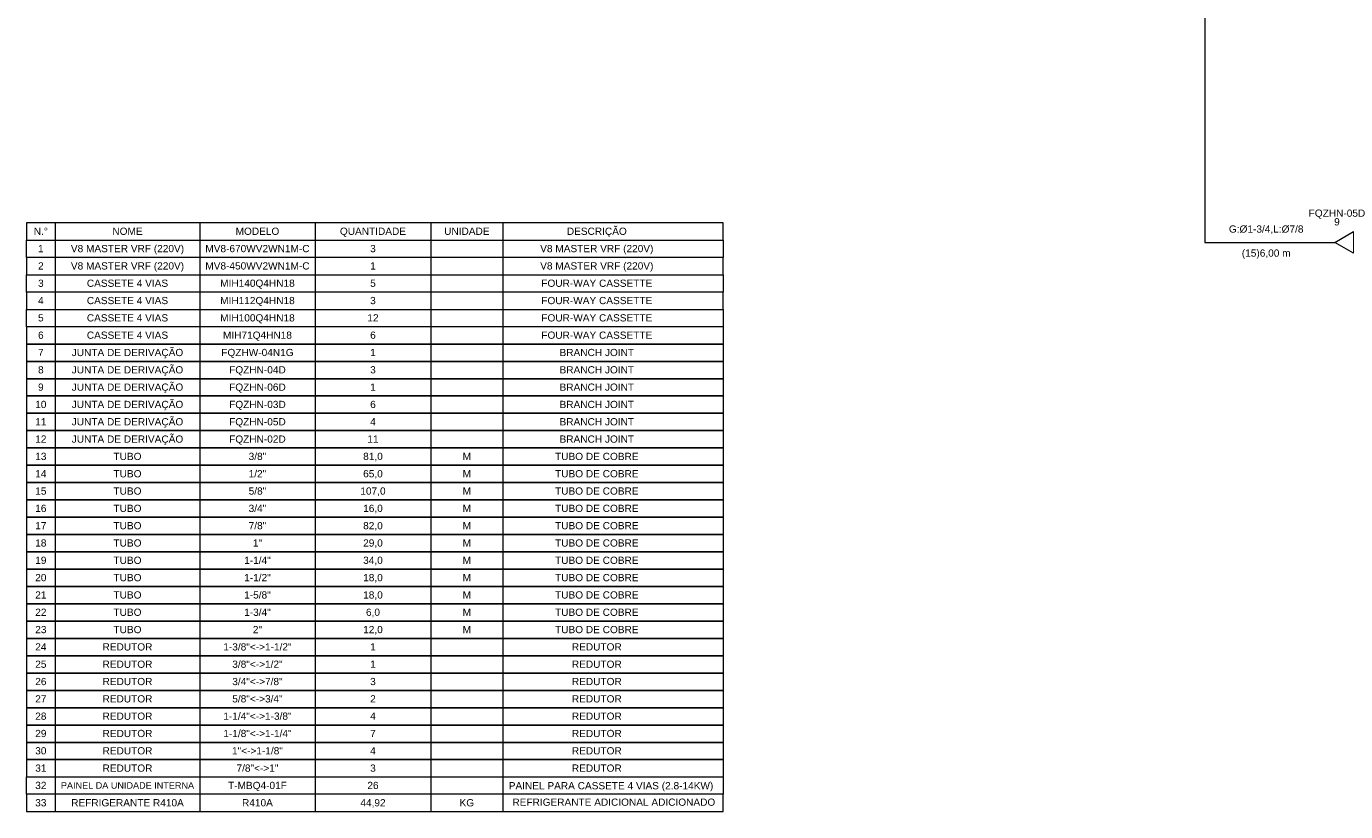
# Model space of a CAD drawing. Header units: millimetres. Extents: x -11664 to 30758, y -32204 to 1096.
# Tile 1 of 15: x -10121 to 8150, y -20669 to -9786. Entities that reach past the tile are written whole.
import ezdxf

# ---------------------------------------------------------------- set-up
doc = ezdxf.new("R2010")
doc.units = ezdxf.units.MM
for name, color, linetype, lineweight in [('CONDENSADORA_PAVIMENTO_SUPERIOR_dwg', 8, 'Continuous', 18), ('EQUIPMENT', 7, 'Continuous', 18), ('PIPE_VRF', 7, 'Continuous', 18), ('TABLE_CONTENT', 7, 'Continuous', 18), ('TABLE_LINE', 7, 'Continuous', 18)]:
    doc.layers.add(name, color=color, linetype=linetype, lineweight=lineweight)
doc.styles.add('Arial', font='arial.ttf', dxfattribs={"height": 100})
doc.styles.add('Arial_1', font='arial.ttf', dxfattribs={"height": 90})

# ---------------------------------------------------------------- blocks, each defined once
blk = doc.blocks.new('CONDENSADORA_PAVIMENTO_SUPERIOR_dwg__U26-1129966-15 - FLUXOGRAMA PAVIMENTO SUPERIOR')
at = {"layer": 'EQUIPMENT'}
for p, q in [((7900, -12780), (8000, -12780)), ((8260, -12780), (8400, -12780)), ((8260, -12870), (8400, -12870))]:
    blk.add_line(p, q, dxfattribs=at)
at = {"layer": 'EQUIPMENT', "flags": 128}
blk.add_lwpolyline([(8260, -12630), (8260, -12930), (8000, -12780)], close=True, dxfattribs=at)
at = {"layer": 'EQUIPMENT', "char_height": 100, "attachment_point": 2, "line_spacing_factor": 0.941778, "style": 'Arial'}
for s, insert, width in [('FQZHN-05D', (8030, -12325), 934.12), ('9', (8030, -12445), 93.04)]:
    blk.add_mtext(s, dxfattribs=dict(at, insert=insert, width=width))
blk = doc.blocks.new('CONDENSADORA_PAVIMENTO_SUPERIOR_dwg-1129951-15 - FLUXOGRAMA PAVIMENTO SUPERIOR')
at = {"layer": 'PIPE_VRF', "flags": 128}
blk.add_lwpolyline([(6000, -2070), (6200, -2070), (6200, -12780), (7900, -12780)], dxfattribs=at)
at = {"layer": 'TABLE_LINE'}
blk.add_line((-9669, -20189), (-469, -20189), dxfattribs=at)
at = {"layer": 'TABLE_LINE', "flags": 128}
for points in [[(-921, -13949), (-10121, -13949), (-10121, -13709), (-469, -13709), (-469, -13469), (-10121, -13469), (-10121, -13229), (-469, -13229), (-469, -12989), (-10121, -12989), (-10121, -12749), (-469, -12749), (-469, -12509), (-10121, -12509), (-10121, -12749), (-469, -12749), (-469, -12989), (-10121, -12989), (-10121, -13229), (-469, -13229), (-469, -13469)], [(-9721, -12509), (-9721, -12749), (-9721, -12989), (-9721, -13229), (-9721, -13469), (-9721, -13709), (-9721, -13949), (-9721, -14189), (-9721, -14429), (-9721, -14669), (-9721, -14909), (-9721, -15149), (-9721, -15389), (-9721, -15629), (-9721, -15869), (-9721, -16109), (-9721, -16349), (-9721, -16589), (-9721, -16829), (-9721, -17069), (-9721, -17309), (-9721, -17549), (-9721, -17789), (-9721, -18029), (-9721, -18269), (-9721, -18509), (-9721, -18749), (-9721, -18989), (-9721, -19229), (-9721, -19469), (-9721, -19709), (-9721, -19949), (-9721, -20189), (-9721, -20429), (-9721, -20669)], [(-7721, -12509), (-7721, -12749), (-7721, -12989), (-7721, -13229), (-7721, -13469), (-7721, -13709), (-7721, -13949), (-7721, -14189), (-7721, -14429), (-7721, -14669), (-7721, -14909), (-7721, -15149), (-7721, -15389), (-7721, -15629), (-7721, -15869), (-7721, -16109), (-7721, -16349), (-7721, -16589), (-7721, -16829), (-7721, -17069), (-7721, -17309), (-7721, -17549), (-7721, -17789), (-7721, -18029), (-7721, -18269), (-7721, -18509), (-7721, -18749), (-7721, -18989), (-7721, -19229), (-7721, -19469), (-7721, -19709), (-7721, -19949), (-7721, -20189), (-7721, -20429), (-7721, -20669)], [(-6121, -12509), (-6121, -12749), (-6121, -12989), (-6121, -13229), (-6121, -13469), (-6121, -13709), (-6121, -13949), (-6121, -14189), (-6121, -14429), (-6121, -14669), (-6121, -14909), (-6121, -15149), (-6121, -15389), (-6121, -15629), (-6121, -15869), (-6121, -16109), (-6121, -16349), (-6121, -16589), (-6121, -16829), (-6121, -17069), (-6121, -17309), (-6121, -17549), (-6121, -17789), (-6121, -18029), (-6121, -18269), (-6121, -18509), (-6121, -18749), (-6121, -18989), (-6121, -19229), (-6121, -19469), (-6121, -19709), (-6121, -19949), (-6121, -20189), (-6121, -20429), (-6121, -20669)], [(-4521, -12509), (-4521, -12749), (-4521, -12989), (-4521, -13229), (-4521, -13469), (-4521, -13709), (-4521, -13949), (-4521, -14189), (-4521, -14429), (-4521, -14669), (-4521, -14909), (-4521, -15149), (-4521, -15389), (-4521, -15629), (-4521, -15869), (-4521, -16109), (-4521, -16349), (-4521, -16589), (-4521, -16829), (-4521, -17069), (-4521, -17309), (-4521, -17549), (-4521, -17789), (-4521, -18029), (-4521, -18269), (-4521, -18509), (-4521, -18749), (-4521, -18989), (-4521, -19229), (-4521, -19469), (-4521, -19709), (-4521, -19949), (-4521, -20189), (-4521, -20429), (-4521, -20669)], [(-3521, -12509), (-3521, -12749), (-3521, -12989), (-3521, -13229), (-3521, -13469), (-3521, -13709), (-3521, -13949), (-3521, -14189), (-3521, -14429), (-3521, -14669), (-3521, -14909), (-3521, -15149), (-3521, -15389), (-3521, -15629), (-3521, -15869), (-3521, -16109), (-3521, -16349), (-3521, -16589), (-3521, -16829), (-3521, -17069), (-3521, -17309), (-3521, -17549), (-3521, -17789), (-3521, -18029), (-3521, -18269), (-3521, -18509), (-3521, -18749), (-3521, -18989), (-3521, -19229), (-3521, -19469), (-3521, -19709), (-3521, -19949), (-3521, -20189), (-3521, -20429), (-3521, -20669)], [(-469, -13469), (-10121, -13469), (-10121, -13709), (-469, -13709), (-469, -13949), (-469, -14189)], [(-469, -13949), (-10121, -13949), (-10121, -14189), (-469, -14189), (-469, -14429), (-469, -14669), (-10121, -14669), (-10121, -14909), (-469, -14909), (-469, -15149)], [(-469, -14189), (-10121, -14189), (-10121, -14429), (-469, -14429)], [(-469, -14429), (-10121, -14429), (-10121, -14669), (-469, -14669), (-469, -14909)], [(-469, -14909), (-10121, -14909), (-10121, -15149), (-469, -15149), (-469, -15389)], [(-469, -15149), (-10121, -15149), (-10121, -15389), (-469, -15389), (-469, -15629)], [(-469, -15389), (-10121, -15389), (-10121, -15629), (-469, -15629), (-469, -15869)], [(-469, -15629), (-10121, -15629), (-10121, -15869), (-469, -15869), (-469, -16109)], [(-469, -15869), (-10121, -15869), (-10121, -16109), (-469, -16109), (-469, -16349)], [(-469, -16109), (-10121, -16109), (-10121, -16349), (-469, -16349), (-469, -16589)], [(-469, -16349), (-10121, -16349), (-10121, -16589), (-469, -16589), (-469, -16829)], [(-469, -16589), (-10121, -16589), (-10121, -16829), (-469, -16829), (-469, -17069)], [(-469, -16829), (-10121, -16829), (-10121, -17069), (-469, -17069), (-469, -17309)], [(-469, -17069), (-10121, -17069), (-10121, -17309), (-469, -17309), (-469, -17549), (-469, -17789)], [(-469, -17309), (-10121, -17309), (-10121, -17549), (-469, -17549)], [(-469, -17549), (-10121, -17549), (-10121, -17789), (-469, -17789), (-469, -18029)], [(-469, -17789), (-10121, -17789), (-10121, -18029), (-469, -18029), (-469, -18269)], [(-469, -18029), (-10121, -18029), (-10121, -18269), (-469, -18269), (-469, -18509)], [(-469, -18269), (-10121, -18269), (-10121, -18509), (-469, -18509), (-469, -18749)], [(-469, -18509), (-10121, -18509), (-10121, -18749), (-469, -18749), (-469, -18989)], [(-469, -18749), (-10121, -18749), (-10121, -18989), (-469, -18989), (-469, -19229)], [(-469, -18989), (-10121, -18989), (-10121, -19229), (-469, -19229), (-469, -19469)], [(-469, -19229), (-10121, -19229), (-10121, -19469), (-469, -19469), (-469, -19709)], [(-469, -19469), (-10121, -19469), (-10121, -19709), (-469, -19709), (-469, -19949)], [(-469, -19709), (-10121, -19709), (-10121, -19949), (-469, -19949), (-469, -20189), (-469, -20429)], [(-469, -19949), (-10121, -19949), (-10121, -20189), (-921, -20189)], [(-469, -20429), (-10121, -20429), (-10121, -20669), (-469, -20669), (-469, -20429), (-10121, -20429), (-10121, -20189)]]:
    blk.add_lwpolyline(points, dxfattribs=at)
blk.add_blockref('CONDENSADORA_PAVIMENTO_SUPERIOR_dwg__U26-1129966-15 - FLUXOGRAMA PAVIMENTO SUPERIOR', (0, 0))
at = {"layer": 'PIPE_VRF', "char_height": 100, "attachment_point": 2, "line_spacing_factor": 0.941778, "style": 'Arial'}
for s, insert, width in [('G:Ø1-3/4,L:Ø7/8', (7050, -12545), 1235.29), ('(15)6,00 m', (7050, -12878), 806.8)]:
    blk.add_mtext(s, dxfattribs=dict(at, insert=insert, width=width))
at = {"layer": 'TABLE_CONTENT', "attachment_point": 2, "line_spacing_factor": 0.941778}
for s, insert, char_height, width, style in [('N.°', (-9921, -12576), 100, 232.61, 'Arial'), ('NOME', (-8721, -12576), 100, 499.5, 'Arial'), ('MODELO', (-6921, -12576), 100, 722.32, 'Arial'), ('QUANTIDADE', (-5321, -12576), 100, 1092.05, 'Arial'), ('UNIDADE', (-4021, -12576), 100, 749.25, 'Arial'), ('DESCRIÇÃO', (-2221, -12576), 100, 990.44, 'Arial'), ('1', (-9921, -12816), 100, 93.04, 'Arial'), ('V8 MASTER VRF (220V)', (-8721, -12816), 100, 1871.91, 'Arial'), ('MV8-670WV2WN1M-C', (-6921, -12816), 100, 1721.33, 'Arial'), ('3', (-5321, -12816), 100, 93.04, 'Arial'), ('V8 MASTER VRF (220V)', (-2221, -12816), 100, 1871.91, 'Arial'), ('2', (-9921, -13056), 100, 93.04, 'Arial'), ('V8 MASTER VRF (220V)', (-8721, -13056), 100, 1871.91, 'Arial'), ('MV8-450WV2WN1M-C', (-6921, -13056), 100, 1721.33, 'Arial'), ('1', (-5321, -13056), 100, 93.04, 'Arial'), ('V8 MASTER VRF (220V)', (-2221, -13056), 100, 1871.91, 'Arial'), ('3', (-9921, -13296), 100, 93.04, 'Arial'), ('CASSETE 4 VIAS', (-8721, -13296), 100, 1345.47, 'Arial'), ('MIH140Q4HN18', (-6921, -13296), 100, 1232.84, 'Arial'), ('5', (-5321, -13296), 100, 93.04, 'Arial'), ('FOUR-WAY CASSETTE', (-2221, -13296), 100, 1830.29, 'Arial'), ('4', (-9921, -13536), 100, 93.04, 'Arial'), ('CASSETE 4 VIAS', (-8721, -13536), 100, 1345.47, 'Arial'), ('MIH112Q4HN18', (-6921, -13536), 100, 1232.84, 'Arial'), ('3', (-5321, -13536), 100, 93.04, 'Arial'), ('FOUR-WAY CASSETTE', (-2221, -13536), 100, 1830.29, 'Arial'), ('5', (-9921, -13776), 100, 93.04, 'Arial'), ('CASSETE 4 VIAS', (-8721, -13776), 100, 1345.47, 'Arial'), ('MIH100Q4HN18', (-6921, -13776), 100, 1232.84, 'Arial'), ('12', (-5321, -13776), 100, 186.09, 'Arial'), ('FOUR-WAY CASSETTE', (-2221, -13776), 100, 1830.29, 'Arial'), ('6', (-9921, -14016), 100, 93.04, 'Arial'), ('CASSETE 4 VIAS', (-8721, -14016), 100, 1345.47, 'Arial'), ('MIH71Q4HN18', (-6921, -14016), 100, 1139.8, 'Arial'), ('6', (-5321, -14016), 100, 93.04, 'Arial'), ('FOUR-WAY CASSETTE', (-2221, -14016), 100, 1830.29, 'Arial'), ('JUNTA DE DERIVAÇÃO', (-8721, -14256), 100, 1842.53, 'Arial'), ('7', (-9921, -14256), 100, 93.04, 'Arial'), ('FQZHW-04N1G', (-6921, -14256), 100, 1193.67, 'Arial'), ('1', (-5321, -14256), 100, 93.04, 'Arial'), ('BRANCH JOINT', (-2221, -14256), 100, 1230.39, 'Arial'), ('8', (-9921, -14496), 100, 93.04, 'Arial'), ('JUNTA DE DERIVAÇÃO', (-8721, -14496), 100, 1842.53, 'Arial'), ('FQZHN-04D', (-6921, -14496), 100, 934.12, 'Arial'), ('3', (-5321, -14496), 100, 93.04, 'Arial'), ('BRANCH JOINT', (-2221, -14496), 100, 1230.39, 'Arial'), ('9', (-9921, -14736), 100, 93.04, 'Arial'), ('JUNTA DE DERIVAÇÃO', (-8721, -14736), 100, 1842.53, 'Arial'), ('FQZHN-06D', (-6921, -14736), 100, 934.12, 'Arial'), ('1', (-5321, -14736), 100, 93.04, 'Arial'), ('BRANCH JOINT', (-2221, -14736), 100, 1230.39, 'Arial'), ('10', (-9921, -14976), 100, 186.09, 'Arial'), ('JUNTA DE DERIVAÇÃO', (-8721, -14976), 100, 1842.53, 'Arial'), ('FQZHN-03D', (-6921, -14976), 100, 934.12, 'Arial'), ('6', (-5321, -14976), 100, 93.04, 'Arial'), ('BRANCH JOINT', (-2221, -14976), 100, 1230.39, 'Arial'), ('11', (-9921, -15216), 100, 186.09, 'Arial'), ('JUNTA DE DERIVAÇÃO', (-8721, -15216), 100, 1842.53, 'Arial'), ('FQZHN-05D', (-6921, -15216), 100, 934.12, 'Arial'), ('4', (-5321, -15216), 100, 93.04, 'Arial'), ('BRANCH JOINT', (-2221, -15216), 100, 1230.39, 'Arial'), ('12', (-9921, -15456), 100, 186.09, 'Arial'), ('JUNTA DE DERIVAÇÃO', (-8721, -15456), 100, 1842.53, 'Arial'), ('FQZHN-02D', (-6921, -15456), 100, 934.12, 'Arial'), ('11', (-5321, -15456), 100, 186.09, 'Arial'), ('BRANCH JOINT', (-2221, -15456), 100, 1230.39, 'Arial'), ('13', (-9921, -15696), 100, 186.09, 'Arial'), ('TUBO', (-8721, -15696), 100, 462.77, 'Arial'), ('3/8"', (-6921, -15696), 100, 291.38, 'Arial'), ('81,0', (-5321, -15696), 100, 325.66, 'Arial'), ('M', (-4021, -15696), 100, 138.34, 'Arial'), ('TUBO DE COBRE', (-2221, -15696), 100, 1379.75, 'Arial'), ('14', (-9921, -15936), 100, 186.09, 'Arial'), ('TUBO', (-8721, -15936), 100, 462.77, 'Arial'), ('1/2"', (-6921, -15936), 100, 291.38, 'Arial'), ('65,0', (-5321, -15936), 100, 325.66, 'Arial'), ('M', (-4021, -15936), 100, 138.34, 'Arial'), ('TUBO DE COBRE', (-2221, -15936), 100, 1379.75, 'Arial'), ('15', (-9921, -16176), 100, 186.09, 'Arial'), ('TUBO', (-8721, -16176), 100, 462.77, 'Arial'), ('5/8"', (-6921, -16176), 100, 291.38, 'Arial'), ('107,0', (-5321, -16176), 100, 418.7, 'Arial'), ('M', (-4021, -16176), 100, 138.34, 'Arial'), ('TUBO DE COBRE', (-2221, -16176), 100, 1379.75, 'Arial'), ('16', (-9921, -16416), 100, 186.09, 'Arial'), ('TUBO', (-8721, -16416), 100, 462.77, 'Arial'), ('3/4"', (-6921, -16416), 100, 291.38, 'Arial'), ('16,0', (-5321, -16416), 100, 325.66, 'Arial'), ('M', (-4021, -16416), 100, 138.34, 'Arial'), ('TUBO DE COBRE', (-2221, -16416), 100, 1379.75, 'Arial'), ('17', (-9921, -16656), 100, 186.09, 'Arial'), ('TUBO', (-8721, -16656), 100, 462.77, 'Arial'), ('7/8"', (-6921, -16656), 100, 291.38, 'Arial'), ('82,0', (-5321, -16656), 100, 325.66, 'Arial'), ('M', (-4021, -16656), 100, 138.34, 'Arial'), ('TUBO DE COBRE', (-2221, -16656), 100, 1379.75, 'Arial'), ('18', (-9921, -16896), 100, 186.09, 'Arial'), ('TUBO', (-8721, -16896), 100, 462.77, 'Arial'), ('1"', (-6921, -16896), 100, 151.81, 'Arial'), ('29,0', (-5321, -16896), 100, 325.66, 'Arial'), ('M', (-4021, -16896), 100, 138.34, 'Arial'), ('TUBO DE COBRE', (-2221, -16896), 100, 1379.75, 'Arial'), ('19', (-9921, -17136), 100, 186.09, 'Arial'), ('TUBO', (-8721, -17136), 100, 462.77, 'Arial'), ('1-1/4"', (-6921, -17136), 100, 439.51, 'Arial'), ('34,0', (-5321, -17136), 100, 325.66, 'Arial'), ('M', (-4021, -17136), 100, 138.34, 'Arial'), ('TUBO DE COBRE', (-2221, -17136), 100, 1379.75, 'Arial'), ('20', (-9921, -17376), 100, 186.09, 'Arial'), ('TUBO', (-8721, -17376), 100, 462.77, 'Arial'), ('1-1/2"', (-6921, -17376), 100, 439.51, 'Arial'), ('18,0', (-5321, -17376), 100, 325.66, 'Arial'), ('M', (-4021, -17376), 100, 138.34, 'Arial'), ('TUBO DE COBRE', (-2221, -17376), 100, 1379.75, 'Arial'), ('21', (-9921, -17616), 100, 186.09, 'Arial'), ('TUBO', (-8721, -17616), 100, 462.77, 'Arial'), ('1-5/8"', (-6921, -17616), 100, 439.51, 'Arial'), ('18,0', (-5321, -17616), 100, 325.66, 'Arial'), ('M', (-4021, -17616), 100, 138.34, 'Arial'), ('TUBO DE COBRE', (-2221, -17616), 100, 1379.75, 'Arial'), ('22', (-9921, -17856), 100, 186.09, 'Arial'), ('TUBO', (-8721, -17856), 100, 462.77, 'Arial'), ('1-3/4"', (-6921, -17856), 100, 439.51, 'Arial'), ('6,0', (-5321, -17856), 100, 232.61, 'Arial'), ('M', (-4021, -17856), 100, 138.34, 'Arial'), ('TUBO DE COBRE', (-2221, -17856), 100, 1379.75, 'Arial'), ('23', (-9921, -18096), 100, 186.09, 'Arial'), ('TUBO', (-8721, -18096), 100, 462.77, 'Arial'), ('2"', (-6921, -18096), 100, 151.81, 'Arial'), ('12,0', (-5321, -18096), 100, 325.66, 'Arial'), ('M', (-4021, -18096), 100, 138.34, 'Arial'), ('TUBO DE COBRE', (-2221, -18096), 100, 1379.75, 'Arial'), ('24', (-9921, -18336), 100, 186.09, 'Arial'), ('REDUTOR', (-8721, -18336), 100, 822.71, 'Arial'), ('1-3/8"<->1-1/2"', (-6921, -18336), 100, 1127.55, 'Arial'), ('1', (-5321, -18336), 100, 93.04, 'Arial'), ('REDUTOR', (-2221, -18336), 100, 822.71, 'Arial'), ('25', (-9921, -18576), 100, 186.09, 'Arial'), ('REDUTOR', (-8721, -18576), 100, 822.71, 'Arial'), ('3/8"<->1/2"', (-6921, -18576), 100, 831.28, 'Arial'), ('1', (-5321, -18576), 100, 93.04, 'Arial'), ('REDUTOR', (-2221, -18576), 100, 822.71, 'Arial'), ('26', (-9921, -18816), 100, 186.09, 'Arial'), ('REDUTOR', (-8721, -18816), 100, 822.71, 'Arial'), ('3/4"<->7/8"', (-6921, -18816), 100, 831.28, 'Arial'), ('3', (-5321, -18816), 100, 93.04, 'Arial'), ('REDUTOR', (-2221, -18816), 100, 822.71, 'Arial'), ('27', (-9921, -19056), 100, 186.09, 'Arial'), ('REDUTOR', (-8721, -19056), 100, 822.71, 'Arial'), ('5/8"<->3/4"', (-6921, -19056), 100, 831.28, 'Arial'), ('2', (-5321, -19056), 100, 93.04, 'Arial'), ('REDUTOR', (-2221, -19056), 100, 822.71, 'Arial'), ('28', (-9921, -19296), 100, 186.09, 'Arial'), ('REDUTOR', (-8721, -19296), 100, 822.71, 'Arial'), ('1-1/4"<->1-3/8"', (-6921, -19296), 100, 1127.55, 'Arial'), ('4', (-5321, -19296), 100, 93.04, 'Arial'), ('REDUTOR', (-2221, -19296), 100, 822.71, 'Arial'), ('29', (-9921, -19536), 100, 186.09, 'Arial'), ('REDUTOR', (-8721, -19536), 100, 822.71, 'Arial'), ('1-1/8"<->1-1/4"', (-6921, -19536), 100, 1127.55, 'Arial'), ('7', (-5321, -19536), 100, 93.04, 'Arial'), ('REDUTOR', (-2221, -19536), 100, 822.71, 'Arial'), ('30', (-9921, -19776), 100, 186.09, 'Arial'), ('REDUTOR', (-8721, -19776), 100, 822.71, 'Arial'), ('1"<->1-1/8"', (-6921, -19776), 100, 839.85, 'Arial'), ('4', (-5321, -19776), 100, 93.04, 'Arial'), ('REDUTOR', (-2221, -19776), 100, 822.71, 'Arial'), ('31', (-9921, -20016), 100, 186.09, 'Arial'), ('REDUTOR', (-8721, -20016), 100, 822.71, 'Arial'), ('7/8"<->1"', (-6921, -20016), 100, 691.71, 'Arial'), ('3', (-5321, -20016), 100, 93.04, 'Arial'), ('REDUTOR', (-2221, -20016), 100, 822.71, 'Arial'), ('32', (-9921, -20256), 100, 186.09, 'Arial'), ('PAINEL DA UNIDADE INTERNA', (-8721, -20261), 90, 2200.45, 'Arial_1'), ('T-MBQ4-01F', (-6921, -20256), 100, 972.07, 'Arial'), ('26', (-5321, -20256), 100, 186.09, 'Arial'), ('PAINEL PARA CASSETE 4 VIAS (2.8-14KW)', (-2024, -20260), 100, 3385.11, 'Arial'), ('33', (-9921, -20496), 100, 186.09, 'Arial'), ('REFRIGERANTE R410A', (-8721, -20496), 100, 1862.12, 'Arial'), ('R410A', (-6921, -20496), 100, 510.52, 'Arial'), ('44,92', (-5321, -20496), 100, 418.7, 'Arial'), ('KG', (-4021, -20496), 100, 241.18, 'Arial'), ('REFRIGERANTE ADICIONAL ADICIONADO', (-1985, -20488), 100, 3352.06, 'Arial')]:
    blk.add_mtext(s, dxfattribs=dict(at, insert=insert, char_height=char_height, width=width, style=style))

msp = doc.modelspace()

# ---------------------------------------------------------------- block references
at = {"layer": 'CONDENSADORA_PAVIMENTO_SUPERIOR_dwg', "color": 7}
msp.add_blockref('CONDENSADORA_PAVIMENTO_SUPERIOR_dwg-1129951-15 - FLUXOGRAMA PAVIMENTO SUPERIOR', (0, 0), dxfattribs=at)

doc.saveas('drawing.dxf')
